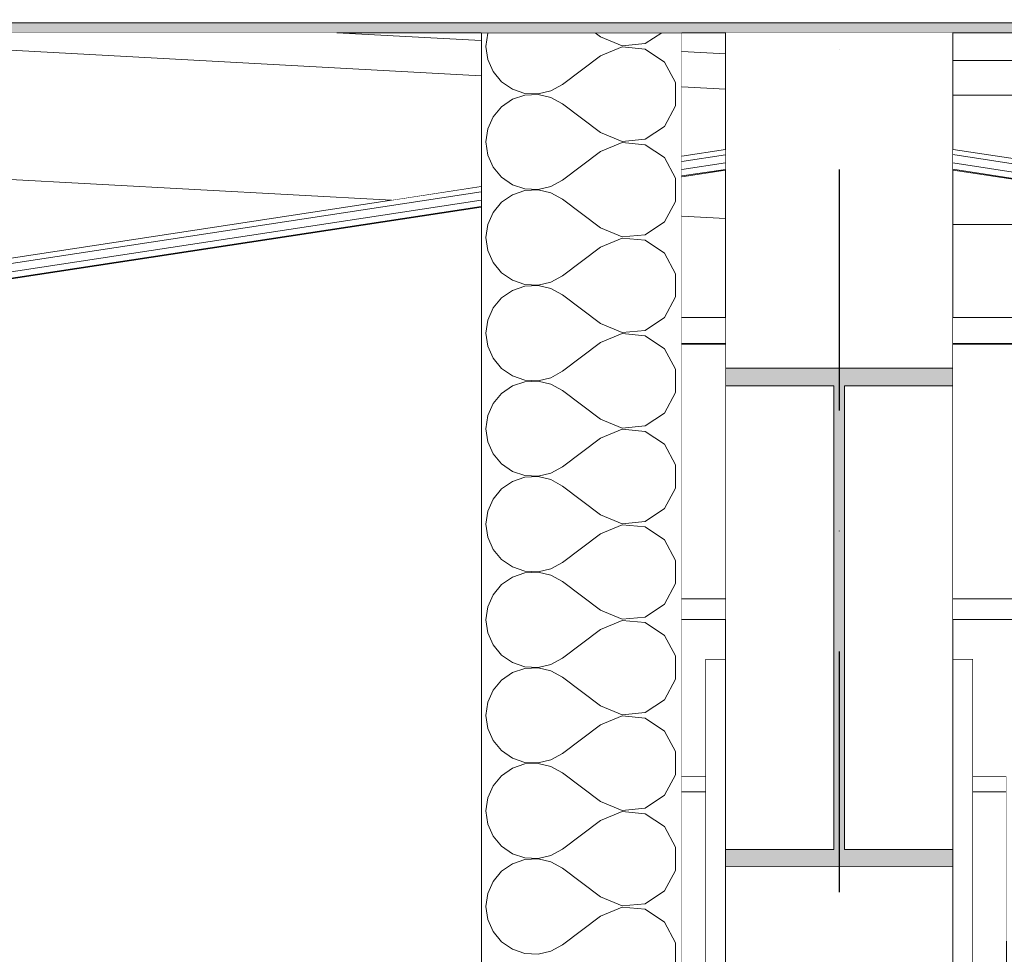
# Model space of a CAD drawing. Header units: millimetres. Extents: x -12989 to 402831, y -50461 to 30884.
# Tile 66 of 175: x 367798 to 368534, y -40068 to -39369. Entities that reach past the tile are written whole.
import ezdxf
from ezdxf.enums import TextEntityAlignment as Align

# ---------------------------------------------------------------- set-up
doc = ezdxf.new("R2010")
doc.units = ezdxf.units.MM
doc.header["$MEASUREMENT"] = 0
doc.linetypes.add('Kropki i Kreski', pattern=[360, 180, -90, 0, -90])
doc.linetypes.add('Wipeout_Contour', pattern=[1000, 0, -1000])
for name, color, linetype in [('AS_Belki.Import IFC', 7, 'Continuous'), ('AS_Blachy.Import IFC', 7, 'Continuous'), ('Nowe_04-ŚCIANY DZIAŁOWE', 7, 'Continuous'), ('Nowe_A__DACHY', 7, 'Continuous'), ('Nowe_Warstwa IFC.Import IFC', 7, 'Continuous')]:
    doc.layers.add(name, color=color, linetype=linetype)
for name, color, linetype, lineweight in [('AS_Belki.Import IFC_Nr_pióra__1', 7, 'Continuous', 13), ('AS_Belki.Import IFC_Nr_pióra__90', 7, 'Continuous', 13), ('AS_Blachy.Import IFC_Nr_pióra__4', 7, 'Continuous', 13), ('Nowe_04-ŚCIANY DZIAŁOWE_Nr_pióra__27', 7, 'Continuous', 25), ('Nowe_A__DACHY_Nr_pióra__52', 7, 'Continuous', 15), ('Nowe_A__DACHY_Nr_pióra__72', 7, 'Continuous', 13), ('Nowe_Warstwa IFC.Import IFC_Nr_pióra__1', 7, 'Continuous', 13), ('Nowe_Warstwa IFC.Import IFC_Nr_pióra__25', 7, 'Continuous', 25)]:
    doc.layers.add(name, color=color, linetype=linetype, lineweight=lineweight)
doc.layers.add('Nowe_04-ŚCIANY DZIAŁOWE_Nr_pióra__174', color=7, linetype='Continuous', lineweight=5, true_color=0x6a6a6a)
doc.layers.add('Nowe_A__DACHY_Nr_pióra__162', color=7, linetype='Continuous', lineweight=5, true_color=0x6a6a6a)
doc.styles.add('STYL_AUTOMATYCZNY_1', font='arial.ttf')

# ---------------------------------------------------------------- blocks, each defined once
blk = doc.blocks.new('*X14', base_point=(362576.75, -45960.59))
at = {"layer": 'Nowe_04-ŚCIANY DZIAŁOWE_Nr_pióra__174', "color": 251, "linetype": 'Continuous', "lineweight": 5, "true_color": 0x6a6a6a}
for p, q in [((368147.63, -39378.92), (368147.42, -39379.4)), ((368231.77, -39382.02), (368227.64, -39378.92)), ((368265.13, -39387.11), (368277.45, -39378.92)), ((368147.42, -39379.4), (368146.06, -39389.16)), ((368231.77, -39382.02), (368247.81, -39388.75)), ((368146.06, -39389.16), (368147.42, -39398.92)), ((368247.81, -39389.57), (368231.77, -39396.31)), ((368247.81, -39388.75), (368265.13, -39387.11)), ((368265.13, -39391.22), (368247.81, -39389.57)), ((368279.62, -39400.85), (368265.13, -39391.22)), ((368147.42, -39398.92), (368151.39, -39407.94)), ((368231.77, -39396.31), (368203.2, -39417.73)), ((368287.84, -39416.18), (368279.62, -39400.85)), ((368151.39, -39407.94), (368157.68, -39415.53)), ((368157.68, -39415.53), (368165.8, -39421.11)), ((368165.8, -39421.11), (368175.14, -39424.26)), ((368184.98, -39424.73), (368194.58, -39422.5)), ((368194.58, -39422.5), (368203.2, -39417.73)), ((368287.84, -39433.58), (368287.84, -39416.18)), ((368165.8, -39428.65), (368157.68, -39434.23)), ((368175.14, -39425.5), (368165.8, -39428.65)), ((368175.14, -39424.26), (368184.98, -39424.73)), ((368184.98, -39425.02), (368175.14, -39425.5)), ((368194.58, -39427.25), (368184.98, -39425.02)), ((368203.2, -39432.02), (368194.58, -39427.25)), ((368157.68, -39434.23), (368151.39, -39441.82)), ((368231.77, -39453.45), (368203.2, -39432.02)), ((368279.62, -39448.91), (368287.84, -39433.58)), ((368151.39, -39441.82), (368147.42, -39450.83)), ((368147.42, -39450.83), (368146.06, -39460.59)), ((368265.13, -39458.54), (368279.62, -39448.91)), ((368231.77, -39453.45), (368247.81, -39460.18)), ((368247.81, -39460.18), (368265.13, -39458.54)), ((368146.06, -39460.59), (368147.42, -39470.35)), ((368247.81, -39461), (368231.77, -39467.73)), ((368265.13, -39462.64), (368247.81, -39461)), ((368279.62, -39472.27), (368265.13, -39462.64)), ((368147.42, -39470.35), (368151.39, -39479.37)), ((368231.77, -39467.73), (368203.2, -39489.16)), ((368287.84, -39487.61), (368279.62, -39472.27)), ((368151.39, -39479.37), (368157.68, -39486.96)), ((368157.68, -39486.96), (368165.8, -39492.54)), ((368194.58, -39493.93), (368203.2, -39489.16)), ((368287.84, -39505), (368287.84, -39487.61)), ((368165.8, -39492.54), (368175.14, -39495.68)), ((368175.14, -39495.68), (368184.98, -39496.16)), ((368184.98, -39496.45), (368175.14, -39496.93)), ((368184.98, -39496.16), (368194.58, -39493.93)), ((368194.58, -39498.68), (368184.98, -39496.45)), ((368165.8, -39500.08), (368157.68, -39505.66)), ((368175.14, -39496.93), (368165.8, -39500.08)), ((368203.2, -39503.45), (368194.58, -39498.68)), ((368231.77, -39524.88), (368203.2, -39503.45)), ((368157.68, -39505.66), (368151.39, -39513.24)), ((368279.62, -39520.34), (368287.84, -39505)), ((368151.39, -39513.24), (368147.42, -39522.26)), ((368147.42, -39522.26), (368146.06, -39532.02)), ((368231.77, -39524.88), (368247.81, -39531.61)), ((368265.13, -39529.97), (368279.62, -39520.34)), ((368146.06, -39532.02), (368147.42, -39541.78)), ((368247.81, -39532.43), (368231.77, -39539.16)), ((368247.81, -39531.61), (368265.13, -39529.97)), ((368265.13, -39534.07), (368247.81, -39532.43)), ((368231.77, -39539.16), (368203.2, -39560.59)), ((368279.62, -39543.7), (368265.13, -39534.07)), ((368147.42, -39541.78), (368151.39, -39550.8)), ((368287.84, -39559.04), (368279.62, -39543.7)), ((368151.39, -39550.8), (368157.68, -39558.38)), ((368157.68, -39558.38), (368165.8, -39563.96)), ((368194.58, -39565.36), (368203.2, -39560.59)), ((368287.84, -39576.43), (368287.84, -39559.04)), ((368165.8, -39563.96), (368175.14, -39567.11)), ((368175.14, -39568.36), (368165.8, -39571.51)), ((368175.14, -39567.11), (368184.98, -39567.59)), ((368184.98, -39567.88), (368175.14, -39568.36)), ((368184.98, -39567.59), (368194.58, -39565.36)), ((368194.58, -39570.11), (368184.98, -39567.88)), ((368203.2, -39574.88), (368194.58, -39570.11)), ((368157.68, -39577.09), (368151.39, -39584.67)), ((368165.8, -39571.51), (368157.68, -39577.09)), ((368231.77, -39596.31), (368203.2, -39574.88)), ((368279.62, -39591.77), (368287.84, -39576.43)), ((368151.39, -39584.67), (368147.42, -39593.69)), ((368265.13, -39601.4), (368279.62, -39591.77)), ((368147.42, -39593.69), (368146.06, -39603.45)), ((368231.77, -39596.31), (368247.81, -39603.04)), ((368146.06, -39603.45), (368147.42, -39613.21)), ((368247.81, -39603.86), (368231.77, -39610.59)), ((368247.81, -39603.04), (368265.13, -39601.4)), ((368265.13, -39605.5), (368247.81, -39603.86)), ((368279.62, -39615.13), (368265.13, -39605.5)), ((368147.42, -39613.21), (368151.39, -39622.23)), ((368231.77, -39610.59), (368203.2, -39632.02)), ((368287.84, -39630.46), (368279.62, -39615.13)), ((368151.39, -39622.23), (368157.68, -39629.81)), ((368157.68, -39629.81), (368165.8, -39635.39)), ((368165.8, -39635.39), (368175.14, -39638.54)), ((368194.58, -39636.79), (368203.2, -39632.02)), ((368287.84, -39647.86), (368287.84, -39630.46)), ((368165.8, -39642.93), (368157.68, -39648.51)), ((368175.14, -39639.79), (368165.8, -39642.93)), ((368175.14, -39638.54), (368184.98, -39639.02)), ((368184.98, -39639.31), (368175.14, -39639.79)), ((368184.98, -39639.02), (368194.58, -39636.79)), ((368194.58, -39641.54), (368184.98, -39639.31)), ((368203.2, -39646.31), (368194.58, -39641.54)), ((368157.68, -39648.51), (368151.39, -39656.1)), ((368231.77, -39667.73), (368203.2, -39646.31)), ((368279.62, -39663.19), (368287.84, -39647.86)), ((368151.39, -39656.1), (368147.42, -39665.12)), ((368147.42, -39665.12), (368146.06, -39674.88)), ((368265.13, -39672.83), (368279.62, -39663.19)), ((368231.77, -39667.73), (368247.81, -39674.47)), ((368247.81, -39674.47), (368265.13, -39672.83)), ((368146.06, -39674.88), (368147.42, -39684.64)), ((368247.81, -39675.29), (368231.77, -39682.02)), ((368265.13, -39676.93), (368247.81, -39675.29)), ((368279.62, -39686.56), (368265.13, -39676.93)), ((368147.42, -39684.64), (368151.39, -39693.65)), ((368231.77, -39682.02), (368203.2, -39703.45)), ((368287.84, -39701.89), (368279.62, -39686.56)), ((368151.39, -39693.65), (368157.68, -39701.24)), ((368157.68, -39701.24), (368165.8, -39706.82)), ((368287.84, -39719.29), (368287.84, -39701.89)), ((368165.8, -39706.82), (368175.14, -39709.97)), ((368175.14, -39709.97), (368184.98, -39710.45)), ((368184.98, -39710.45), (368194.58, -39708.22)), ((368194.58, -39708.22), (368203.2, -39703.45)), ((368165.8, -39714.36), (368157.68, -39719.94)), ((368175.14, -39711.21), (368165.8, -39714.36)), ((368184.98, -39710.74), (368175.14, -39711.21)), ((368194.58, -39712.97), (368184.98, -39710.74)), ((368203.2, -39717.73), (368194.58, -39712.97)), ((368157.68, -39719.94), (368151.39, -39727.53)), ((368231.77, -39739.16), (368203.2, -39717.73)), ((368279.62, -39734.62), (368287.84, -39719.29)), ((368151.39, -39727.53), (368147.42, -39736.55)), ((368147.42, -39736.55), (368146.06, -39746.31)), ((368231.77, -39739.16), (368247.81, -39745.9)), ((368265.13, -39744.25), (368279.62, -39734.62)), ((368146.06, -39746.31), (368147.42, -39756.07)), ((368247.81, -39746.71), (368231.77, -39753.45)), ((368247.81, -39745.9), (368265.13, -39744.25)), ((368265.13, -39748.36), (368247.81, -39746.71)), ((368231.77, -39753.45), (368203.2, -39774.88)), ((368279.62, -39757.99), (368265.13, -39748.36)), ((368147.42, -39756.07), (368151.39, -39765.08)), ((368287.84, -39773.32), (368279.62, -39757.99)), ((368151.39, -39765.08), (368157.68, -39772.67)), ((368157.68, -39772.67), (368165.8, -39778.25)), ((368194.58, -39779.65), (368203.2, -39774.88)), ((368287.84, -39790.72), (368287.84, -39773.32)), ((368165.8, -39778.25), (368175.14, -39781.4)), ((368175.14, -39782.64), (368165.8, -39785.79)), ((368175.14, -39781.4), (368184.98, -39781.88)), ((368184.98, -39782.16), (368175.14, -39782.64)), ((368184.98, -39781.88), (368194.58, -39779.65)), ((368194.58, -39784.4), (368184.98, -39782.16)), ((368165.8, -39785.79), (368157.68, -39791.37)), ((368203.2, -39789.16), (368194.58, -39784.4)), ((368231.77, -39810.59), (368203.2, -39789.16)), ((368279.62, -39806.05), (368287.84, -39790.72)), ((368157.68, -39791.37), (368151.39, -39798.96)), ((368151.39, -39798.96), (368147.42, -39807.98)), ((368147.42, -39807.98), (368146.06, -39817.73)), ((368231.77, -39810.59), (368247.81, -39817.33)), ((368265.13, -39815.68), (368279.62, -39806.05)), ((368146.06, -39817.73), (368147.42, -39827.49)), ((368247.81, -39818.14), (368231.77, -39824.88)), ((368247.81, -39817.33), (368265.13, -39815.68)), ((368265.13, -39819.79), (368247.81, -39818.14)), ((368279.62, -39829.42), (368265.13, -39819.79)), ((368147.42, -39827.49), (368151.39, -39836.51)), ((368231.77, -39824.88), (368203.2, -39846.31)), ((368287.84, -39844.75), (368279.62, -39829.42)), ((368151.39, -39836.51), (368157.68, -39844.1)), ((368157.68, -39844.1), (368165.8, -39849.68)), ((368165.8, -39849.68), (368175.14, -39852.83)), ((368194.58, -39851.07), (368203.2, -39846.31)), ((368287.84, -39862.15), (368287.84, -39844.75)), ((368165.8, -39857.22), (368157.68, -39862.8)), ((368175.14, -39854.07), (368165.8, -39857.22)), ((368175.14, -39852.83), (368184.98, -39853.3)), ((368184.98, -39853.59), (368175.14, -39854.07)), ((368184.98, -39853.3), (368194.58, -39851.07)), ((368194.58, -39855.82), (368184.98, -39853.59)), ((368203.2, -39860.59), (368194.58, -39855.82)), ((368157.68, -39862.8), (368151.39, -39870.39)), ((368231.77, -39882.02), (368203.2, -39860.59)), ((368279.62, -39877.48), (368287.84, -39862.15)), ((368151.39, -39870.39), (368147.42, -39879.4)), ((368147.42, -39879.4), (368146.06, -39889.16)), ((368265.13, -39887.11), (368279.62, -39877.48)), ((368231.77, -39882.02), (368247.81, -39888.75)), ((368146.06, -39889.16), (368147.42, -39898.92)), ((368247.81, -39889.57), (368231.77, -39896.31)), ((368247.81, -39888.75), (368265.13, -39887.11)), ((368265.13, -39891.22), (368247.81, -39889.57)), ((368279.62, -39900.85), (368265.13, -39891.22)), ((368147.42, -39898.92), (368151.39, -39907.94)), ((368231.77, -39896.31), (368203.2, -39917.73)), ((368287.84, -39916.18), (368279.62, -39900.85)), ((368151.39, -39907.94), (368157.68, -39915.53)), ((368157.68, -39915.53), (368165.8, -39921.11)), ((368287.84, -39933.58), (368287.84, -39916.18)), ((368165.8, -39921.11), (368175.14, -39924.26)), ((368184.98, -39924.73), (368194.58, -39922.5)), ((368194.58, -39922.5), (368203.2, -39917.73)), ((368165.8, -39928.65), (368157.68, -39934.23)), ((368175.14, -39925.5), (368165.8, -39928.65)), ((368175.14, -39924.26), (368184.98, -39924.73)), ((368184.98, -39925.02), (368175.14, -39925.5)), ((368194.58, -39927.25), (368184.98, -39925.02)), ((368203.2, -39932.02), (368194.58, -39927.25)), ((368157.68, -39934.23), (368151.39, -39941.82)), ((368231.77, -39953.45), (368203.2, -39932.02)), ((368279.62, -39948.91), (368287.84, -39933.58)), ((368151.39, -39941.82), (368147.42, -39950.83)), ((368147.42, -39950.83), (368146.06, -39960.59)), ((368265.13, -39958.54), (368279.62, -39948.91)), ((368231.77, -39953.45), (368247.81, -39960.18)), ((368247.81, -39960.18), (368265.13, -39958.54)), ((368146.06, -39960.59), (368147.42, -39970.35)), ((368231.77, -39967.73), (368203.2, -39989.16)), ((368247.81, -39961), (368231.77, -39967.73)), ((368265.13, -39962.64), (368247.81, -39961)), ((368279.62, -39972.27), (368265.13, -39962.64)), ((368147.42, -39970.35), (368151.39, -39979.37)), ((368287.84, -39987.61), (368279.62, -39972.27)), ((368151.39, -39979.37), (368157.68, -39986.96)), ((368157.68, -39986.96), (368165.8, -39992.54)), ((368194.58, -39993.93), (368203.2, -39989.16)), ((368287.84, -40005), (368287.84, -39987.61)), ((368165.8, -39992.54), (368175.14, -39995.68)), ((368175.14, -39996.93), (368165.8, -40000.08)), ((368175.14, -39995.68), (368184.98, -39996.16)), ((368184.98, -39996.45), (368175.14, -39996.93)), ((368184.98, -39996.16), (368194.58, -39993.93)), ((368194.58, -39998.68), (368184.98, -39996.45)), ((368165.8, -40000.08), (368157.68, -40005.66)), ((368203.2, -40003.45), (368194.58, -39998.68)), ((368231.77, -40024.88), (368203.2, -40003.45)), ((368157.68, -40005.66), (368151.39, -40013.24)), ((368279.62, -40020.34), (368287.84, -40005)), ((368151.39, -40013.24), (368147.42, -40022.26)), ((368147.42, -40022.26), (368146.06, -40032.02)), ((368231.77, -40024.88), (368247.81, -40031.61)), ((368265.13, -40029.97), (368279.62, -40020.34)), ((368146.06, -40032.02), (368147.42, -40041.78)), ((368247.81, -40032.43), (368231.77, -40039.16)), ((368247.81, -40031.61), (368265.13, -40029.97)), ((368265.13, -40034.07), (368247.81, -40032.43)), ((368279.62, -40043.7), (368265.13, -40034.07)), ((368231.77, -40039.16), (368203.2, -40060.59)), ((368147.42, -40041.78), (368151.39, -40050.8)), ((368287.84, -40059.04), (368279.62, -40043.7)), ((368151.39, -40050.8), (368157.68, -40058.38)), ((368157.68, -40058.38), (368165.8, -40063.96)), ((368194.58, -40065.36), (368203.2, -40060.59)), ((368287.84, -40076.43), (368287.84, -40059.04)), ((368165.8, -40063.96), (368175.14, -40067.11)), ((368175.14, -40067.11), (368184.98, -40067.59)), ((368184.98, -40067.59), (368194.58, -40065.36))]:
    blk.add_line(p, q, dxfattribs=at)
blk = doc.blocks.new('ElemPrzekroju_4_1', base_point=(362576.75, -45960.59))
at = {"color": 254, "linetype": 'Wipeout_Contour', "lineweight": 0, "ltscale": 1482783.934436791}
blk.add_wipeout([(368292.49, -39378.92), (368142.49, -39378.92), (368142.49, -45960.59), (368292.49, -45960.59)], dxfattribs=at).dxf.layer = 'Nowe_04-ŚCIANY DZIAŁOWE'
at = {"layer": 'Nowe_04-ŚCIANY DZIAŁOWE_Nr_pióra__27', "color": 7, "linetype": 'Continuous', "lineweight": 25}
for p, q in [((368142.49, -39378.92), (368142.49, -42910.59)), ((368292.49, -39378.92), (368142.49, -39378.92)), ((368292.49, -39378.92), (368292.49, -45960.59))]:
    blk.add_line(p, q, dxfattribs=at)
at = {"layer": 'Nowe_04-ŚCIANY DZIAŁOWE', "lineweight": 0}
blk.add_blockref('*X14', (362576.75, -45960.59), dxfattribs=at)
blk = doc.blocks.new('ElemPrzekroju_8_1', base_point=(362576.75, -45960.59))
at = {"color": 254, "linetype": 'Wipeout_Contour', "lineweight": 0, "ltscale": 1110620.693182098}
blk.add_wipeout([(368142.49, -39378.92), (368034.66, -39378.92), (368142.49, -39384.81)], dxfattribs=at).dxf.layer = 'Nowe_04-ŚCIANY DZIAŁOWE'
at = {"color": 254, "linetype": 'Wipeout_Contour', "lineweight": 0, "ltscale": 6641683.593556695}
blk.add_wipeout([(366410.08, -39413.27), (366392.49, -39412.31), (366392.49, -42950.59), (366398.19, -42950.59), (366993.99, -42950.59), (368142.49, -42950.59), (368142.49, -39509.42), (366550.13, -39751.92), (366540.04, -39749.5), (366538, -39743.64), (366545.2, -39737.78), (366557.42, -39735.36), (368075.37, -39504.19), (366470.08, -39416.54), (366470.08, -39476.54), (366413.08, -39476.54), (366413.08, -39535.55), (366410.08, -39535.55)], dxfattribs=at).dxf.layer = 'Nowe_04-ŚCIANY DZIAŁOWE'
blk = doc.blocks.new('ElemPrzekroju_165_1', base_point=(362576.75, -45960.59))
at = {"color": 254, "linetype": 'Wipeout_Contour', "lineweight": 0, "ltscale": 2964657.939084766}
blk.add_wipeout([(368310.09, -39847.11), (368310.09, -40291.44), (368510.09, -40291.44), (368510.09, -39847.11), (368495.09, -39847.11), (368495.09, -40272.12), (368325.09, -40272.12), (368325.09, -39847.11)], dxfattribs=at).dxf.layer = 'AS_Blachy.Import IFC'
at = {"layer": 'AS_Blachy.Import IFC_Nr_pióra__4', "color": 7, "linetype": 'Continuous', "lineweight": 13}
for p, q in [((368310.09, -39847.11), (368325.09, -39847.11)), ((368495.09, -39847.11), (368510.09, -39847.11))]:
    blk.add_line(p, q, dxfattribs=at)
at = {"color": 254, "linetype": 'Wipeout_Contour', "lineweight": 0, "ltscale": 1482428.285235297}
blk.add_wipeout([(368310.09, -40291.44), (368310.09, -40296.61), (368510.09, -40296.61), (368510.09, -40291.44)], dxfattribs=at).dxf.layer = 'AS_Blachy.Import IFC'
at = {"layer": 'AS_Blachy.Import IFC_Nr_pióra__4', "color": 7, "linetype": 'Continuous', "lineweight": 13}
for p, q in [((368310.09, -40291.44), (368310.09, -39847.11)), ((368510.09, -39847.11), (368510.09, -40291.44)), ((368510.09, -40291.44), (368310.09, -40291.44)), ((368310.09, -40291.44), (368310.09, -40296.61)), ((368510.09, -40291.44), (368510.09, -40296.61)), ((368510.09, -40296.61), (368310.09, -40296.61))]:
    blk.add_line(p, q, dxfattribs=at)
blk = doc.blocks.new('ElemPrzekroju_170_1', base_point=(362576.75, -45960.59))
at = {"color": 254, "linetype": 'Wipeout_Contour', "lineweight": 0, "ltscale": 1481842.552078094}
blk.add_wipeout([(368292.49, -39934.74), (368292.49, -39946.33), (368310.09, -39946.33), (368310.09, -39934.74)], dxfattribs=at).dxf.layer = 'AS_Blachy.Import IFC'
at = {"color": 254, "linetype": 'Wipeout_Contour', "lineweight": 0, "ltscale": 1482722.597473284}
blk.add_wipeout([(368510.09, -39934.74), (368510.09, -39946.33), (368535.09, -39946.33), (368535.09, -39934.74)], dxfattribs=at).dxf.layer = 'AS_Blachy.Import IFC'
at = {"layer": 'AS_Blachy.Import IFC_Nr_pióra__4', "color": 7, "linetype": 'Continuous', "lineweight": 13}
for p, q in [((368292.49, -39934.74), (368310.09, -39934.74)), ((368510.09, -39934.74), (368535.09, -39934.74))]:
    blk.add_line(p, q, dxfattribs=at)
at = {"color": 254, "linetype": 'Wipeout_Contour', "lineweight": 0, "ltscale": 1481905.150722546}
blk.add_wipeout([(368310.09, -39946.33), (368292.49, -39946.33), (368292.49, -40224.05), (368310.09, -40224.05)], dxfattribs=at).dxf.layer = 'AS_Blachy.Import IFC'
at = {"color": 254, "linetype": 'Wipeout_Contour', "lineweight": 0, "ltscale": 1482785.15882603}
blk.add_wipeout([(368510.09, -40224.05), (368535.09, -40224.05), (368535.09, -39946.33), (368510.09, -39946.33)], dxfattribs=at).dxf.layer = 'AS_Blachy.Import IFC'
at = {"layer": 'AS_Blachy.Import IFC_Nr_pióra__4', "color": 7, "linetype": 'Continuous', "lineweight": 13}
for p, q in [((368535.09, -39946.33), (368535.09, -39934.74)), ((368292.49, -39946.33), (368310.09, -39946.33)), ((368510.09, -39946.33), (368535.09, -39946.33)), ((368535.09, -39946.33), (368535.09, -40224.05))]:
    blk.add_line(p, q, dxfattribs=at)
blk = doc.blocks.new('ElemPrzekroju_173_1', base_point=(362576.75, -45960.59))
at = {"color": 254, "linetype": 'Wipeout_Contour', "lineweight": 0, "ltscale": 1481635.039715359}
blk.add_wipeout([(368292.49, -39378.92), (368292.49, -39393), (368325.09, -39394.78), (368325.09, -39378.92)], dxfattribs=at).dxf.layer = 'Nowe_A__DACHY'
at = {"color": 254, "linetype": 'Wipeout_Contour', "lineweight": 0, "ltscale": 1482977.251612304}
blk.add_wipeout([(368859.78, -39378.92), (368495.09, -39378.92), (368495.09, -39399.7), (368733.45, -39399.7)], dxfattribs=at).dxf.layer = 'Nowe_A__DACHY'
at = {"color": 254, "linetype": 'Wipeout_Contour', "lineweight": 0, "ltscale": 1481706.655792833}
blk.add_wipeout([(368325.09, -39517.82), (368292.49, -39516.04), (368292.49, -39591.82), (368325.09, -39591.82)], dxfattribs=at).dxf.layer = 'Nowe_A__DACHY'
at = {"color": 254, "linetype": 'Wipeout_Contour', "lineweight": 0, "ltscale": 1483437.545944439}
blk.add_wipeout([(368762.61, -39522.18), (368495.09, -39522.18), (368495.09, -39591.82), (369221.44, -39591.82)], dxfattribs=at).dxf.layer = 'Nowe_A__DACHY'
at = {"color": 254, "linetype": 'Wipeout_Contour', "lineweight": 0, "ltscale": 2222763.186762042}
blk.add_wipeout([(368292.49, -39934.74), (368310.09, -39934.74), (368310.09, -39847.11), (368325.09, -39847.11), (368325.09, -39817.62), (368292.49, -39817.62)], dxfattribs=at).dxf.layer = 'Nowe_A__DACHY'
at = {"color": 254, "linetype": 'Wipeout_Contour', "lineweight": 0, "ltscale": 2969003.674619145}
blk.add_wipeout([(368495.09, -39817.62), (368495.09, -39847.11), (368510.09, -39847.11), (368510.09, -39934.74), (368535.09, -39934.74), (368535.09, -40057.7), (370350.09, -40057.7), (370350.09, -39817.62)], dxfattribs=at).dxf.layer = 'Nowe_A__DACHY'
blk = doc.blocks.new('*X189', base_point=(362576.75, -45960.59))
at = {"layer": 'Nowe_A__DACHY_Nr_pióra__162', "linetype": 'Continuous', "lineweight": 5, "true_color": 0x6a6a6a}
blk.add_hatch(color=251, dxfattribs=at).paths.add_polyline_path([(399106.75, -39371.67), (362046.75, -39371.67), (362046.75, -39378.92), (399106.75, -39378.92)])
blk = doc.blocks.new('ElemPrzekroju_174_1', base_point=(362576.75, -45960.59))
at = {"color": 254, "linetype": 'Wipeout_Contour', "lineweight": 0, "ltscale": 1530407.977953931}
blk.add_wipeout([(399106.75, -39164.62), (362046.75, -39164.62), (362046.75, -39371.67), (399106.75, -39371.67)], dxfattribs=at).dxf.layer = 'Nowe_A__DACHY'
at = {"color": 254, "linetype": 'Wipeout_Contour', "lineweight": 0, "ltscale": 1530452.073854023}
blk.add_wipeout([(399106.75, -39371.67), (362046.75, -39371.67), (362046.75, -39378.92), (399106.75, -39378.92)], dxfattribs=at).dxf.layer = 'Nowe_A__DACHY'
at = {"layer": 'Nowe_A__DACHY_Nr_pióra__52', "color": 7, "linetype": 'Continuous', "lineweight": 15}
blk.add_line((399106.75, -39371.67), (362046.75, -39371.67), dxfattribs=at)
at = {"layer": 'Nowe_A__DACHY_Nr_pióra__72', "color": 7, "linetype": 'Continuous', "lineweight": 13}
for p, q in [((368142.49, -39378.92), (366392.49, -39378.92)), ((398926.75, -39378.92), (368292.49, -39378.92))]:
    blk.add_line(p, q, dxfattribs=at)
at = {"layer": 'Nowe_A__DACHY', "lineweight": 0}
blk.add_blockref('*X189', (362576.75, -45960.59), dxfattribs=at)
blk = doc.blocks.new('ElemPrzekroju_210_1', base_point=(362576.75, -45960.59))
at = {"color": 254, "linetype": 'Wipeout_Contour', "lineweight": 0, "ltscale": 2217506.63309594}
blk.add_wipeout([(367550.18, -39378.92), (366470.08, -39378.92), (366470.08, -39416.54), (368075.37, -39504.19), (368142.49, -39493.97), (368142.49, -39411.26)], dxfattribs=at).dxf.layer = 'AS_Belki.Import IFC'
at = {"color": 254, "linetype": 'Wipeout_Contour', "lineweight": 0, "ltscale": 1481659.771301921}
blk.add_wipeout([(368292.49, -39471.12), (368325.09, -39466.16), (368325.09, -39421.23), (368292.49, -39419.45)], dxfattribs=at).dxf.layer = 'AS_Belki.Import IFC'
at = {"color": 254, "linetype": 'Wipeout_Contour', "lineweight": 0, "ltscale": 1481683.665565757}
blk.add_wipeout([(368292.49, -39516.04), (368325.09, -39517.82), (368325.09, -39481.61), (368292.49, -39486.58)], dxfattribs=at).dxf.layer = 'AS_Belki.Import IFC'
at = {"layer": 'AS_Belki.Import IFC_Nr_pióra__90', "color": 7, "linetype": 'Continuous', "lineweight": 13}
for p, q in [((366470.08, -39416.54), (368075.37, -39504.19)), ((368292.49, -39516.04), (368325.09, -39517.82))]:
    blk.add_line(p, q, dxfattribs=at)
at = {"color": 254, "linetype": 'Wipeout_Contour', "lineweight": 0, "ltscale": 1480277.448788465}
blk.add_wipeout([(368034.66, -39378.92), (367550.18, -39378.92), (368142.49, -39411.26), (368142.49, -39384.81)], dxfattribs=at).dxf.layer = 'AS_Belki.Import IFC'
at = {"color": 254, "linetype": 'Wipeout_Contour', "lineweight": 0, "ltscale": 1481643.862705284}
blk.add_wipeout([(368292.49, -39419.45), (368325.09, -39421.23), (368325.09, -39394.78), (368292.49, -39393)], dxfattribs=at).dxf.layer = 'AS_Belki.Import IFC'
at = {"layer": 'AS_Belki.Import IFC_Nr_pióra__90', "color": 7, "linetype": 'Continuous', "lineweight": 13}
for p, q in [((367550.18, -39378.92), (368142.49, -39411.26)), ((368034.66, -39378.92), (368142.49, -39384.81)), ((368292.49, -39393), (368325.09, -39394.78)), ((368292.49, -39419.45), (368325.09, -39421.23))]:
    blk.add_line(p, q, dxfattribs=at)
blk = doc.blocks.new('ElemPrzekroju_231_1', base_point=(362576.75, -45960.59))
at = {"color": 254, "linetype": 'Wipeout_Contour', "lineweight": 0, "ltscale": 1486076.262919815}
blk.add_wipeout([(370350.09, -39399.7), (368495.09, -39399.7), (368495.09, -39425.58), (370350.09, -39425.58)], dxfattribs=at).dxf.layer = 'AS_Belki.Import IFC'
at = {"color": 254, "linetype": 'Wipeout_Contour', "lineweight": 0, "ltscale": 1482692.447033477}
blk.add_wipeout([(368495.09, -39481.61), (368495.09, -39522.18), (368762.61, -39522.18), (368495.34, -39481.61)], dxfattribs=at).dxf.layer = 'AS_Belki.Import IFC'
at = {"layer": 'AS_Belki.Import IFC_Nr_pióra__90', "color": 7, "linetype": 'Continuous', "lineweight": 13}
blk.add_line((368495.09, -39399.7), (370350.09, -39399.7), dxfattribs=at)
at = {"color": 254, "linetype": 'Wipeout_Contour', "lineweight": 0, "ltscale": 2972684.168455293}
blk.add_wipeout([(370350.09, -39425.58), (368495.09, -39425.58), (368495.09, -39466.15), (368495.34, -39466.15), (368864.43, -39522.18), (370407.09, -39522.18), (370407.09, -39476.54), (370350.09, -39476.54)], dxfattribs=at).dxf.layer = 'AS_Belki.Import IFC'
at = {"layer": 'AS_Belki.Import IFC_Nr_pióra__90', "color": 7, "linetype": 'Continuous', "lineweight": 13}
for p, q in [((368495.09, -39425.58), (370350.09, -39425.58)), ((368495.09, -39466.15), (368495.34, -39466.15)), ((368495.09, -39522.18), (368762.61, -39522.18))]:
    blk.add_line(p, q, dxfattribs=at)
at = {"color": 254, "linetype": 'Wipeout_Contour', "lineweight": 0, "ltscale": 1111813.214216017}
blk.add_wipeout([(368495.09, -39481.57), (368495.09, -39481.61), (368495.34, -39481.61)], dxfattribs=at).dxf.layer = 'AS_Belki.Import IFC'
at = {"layer": 'AS_Belki.Import IFC_Nr_pióra__90', "color": 7, "linetype": 'Continuous', "lineweight": 13}
blk.add_line((368495.34, -39481.61), (368495.09, -39481.61), dxfattribs=at)
blk = doc.blocks.new('ElemPrzekroju_241_1', base_point=(362576.75, -45960.59))
at = {"layer": 'AS_Belki.Import IFC_Nr_pióra__1', "color": 7, "linetype": 'Continuous', "lineweight": 13}
blk.add_line((368495.09, -40002.46), (368325.09, -40002.46), dxfattribs=at)
at = {"color": 254, "linetype": 'Wipeout_Contour', "lineweight": 0, "ltscale": 1482088.263584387}
blk.add_wipeout([(368325.09, -39378.92), (368325.09, -39629.76), (368495.09, -39629.76), (368495.09, -39378.92)], dxfattribs=at).dxf.layer = 'AS_Belki.Import IFC'
at = {"color": 254, "linetype": 'Wipeout_Contour', "lineweight": 0, "ltscale": 1482044.84947211}
blk.add_wipeout([(368325.09, -39642.91), (368325.09, -39989.31), (368406.09, -39989.31), (368406.09, -39642.91)], dxfattribs=at).dxf.layer = 'AS_Belki.Import IFC'
at = {"color": 254, "linetype": 'Wipeout_Contour', "lineweight": 0, "ltscale": 1482398.788366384}
blk.add_wipeout([(368414.09, -39642.91), (368414.09, -39989.31), (368495.09, -39989.31), (368495.09, -39642.91)], dxfattribs=at).dxf.layer = 'AS_Belki.Import IFC'
at = {"layer": 'AS_Belki.Import IFC', "linetype": 'Continuous', "lineweight": 0, "true_color": 0x000000}
blk.add_hatch(color=18, dxfattribs=at).paths.add_polyline_path([(368325.09, -39629.76), (368325.09, -39642.91), (368406.09, -39642.91), (368406.09, -39989.31), (368325.09, -39989.31), (368325.09, -40002.46), (368495.09, -40002.46), (368495.09, -39989.31), (368414.09, -39989.31), (368414.09, -39642.91), (368495.09, -39642.91), (368495.09, -39629.76)])
at = {"layer": 'AS_Belki.Import IFC_Nr_pióra__1', "color": 7, "linetype": 'Continuous', "lineweight": 13}
for p, q in [((368325.09, -39629.76), (368325.09, -39642.91)), ((368495.09, -39629.76), (368325.09, -39629.76)), ((368495.09, -39629.76), (368495.09, -39642.91)), ((368406.09, -39642.91), (368325.09, -39642.91)), ((368406.09, -39642.91), (368406.09, -39989.31)), ((368414.09, -39642.91), (368414.09, -39989.31)), ((368495.09, -39642.91), (368414.09, -39642.91)), ((368325.09, -39989.31), (368325.09, -40002.46)), ((368406.09, -39989.31), (368325.09, -39989.31)), ((368495.09, -39989.31), (368414.09, -39989.31)), ((368495.09, -39989.31), (368495.09, -40002.46))]:
    blk.add_line(p, q, dxfattribs=at)
at = {"layer": 'AS_Belki.Import IFC_Nr_pióra__90', "color": 7, "linetype": 'Continuous', "lineweight": 13}
for p, q in [((368325.09, -39629.76), (368325.09, -39378.92)), ((368495.09, -39629.76), (368495.09, -39378.92)), ((368325.09, -39989.31), (368325.09, -39642.91)), ((368495.09, -39989.31), (368495.09, -39642.91))]:
    blk.add_line(p, q, dxfattribs=at)
blk = doc.blocks.new('ElemPrzekroju_249_1', base_point=(362576.75, -45960.59))
at = {"color": 254, "linetype": 'Wipeout_Contour', "lineweight": 0, "ltscale": 1481676.532647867}
blk.add_wipeout([(368292.49, -39486.01), (368292.49, -39486.58), (368325.09, -39481.61), (368325.09, -39481.05)], dxfattribs=at).dxf.layer = 'AS_Belki.Import IFC'
at = {"color": 254, "linetype": 'Wipeout_Contour', "lineweight": 0, "ltscale": 1477930.061942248}
blk.add_wipeout([(366557.42, -39735.36), (366567.51, -39737.78), (368142.49, -39497.93), (368142.49, -39493.97)], dxfattribs=at).dxf.layer = 'AS_Belki.Import IFC'
at = {"color": 254, "linetype": 'Wipeout_Contour', "lineweight": 0, "ltscale": 1481675.397566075}
blk.add_wipeout([(368292.49, -39481.25), (368292.49, -39486.01), (368325.09, -39481.05), (368325.09, -39476.29)], dxfattribs=at).dxf.layer = 'AS_Belki.Import IFC'
at = {"color": 254, "linetype": 'Wipeout_Contour', "lineweight": 0, "ltscale": 1477944.102342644}
blk.add_wipeout([(366567.51, -39737.78), (366569.55, -39743.64), (368142.49, -39504.1), (368142.49, -39497.93)], dxfattribs=at).dxf.layer = 'AS_Belki.Import IFC'
at = {"color": 254, "linetype": 'Wipeout_Contour', "lineweight": 0, "ltscale": 1481673.068181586}
blk.add_wipeout([(368292.49, -39475.08), (368292.49, -39481.25), (368325.09, -39476.29), (368325.09, -39470.12)], dxfattribs=at).dxf.layer = 'AS_Belki.Import IFC'
at = {"color": 254, "linetype": 'Wipeout_Contour', "lineweight": 0, "ltscale": 1477941.404930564}
blk.add_wipeout([(366569.55, -39743.64), (366562.35, -39749.5), (368142.49, -39508.86), (368142.49, -39504.1)], dxfattribs=at).dxf.layer = 'AS_Belki.Import IFC'
at = {"layer": 'AS_Belki.Import IFC_Nr_pióra__90', "color": 7, "linetype": 'Continuous', "lineweight": 13}
for p, q in [((368292.49, -39486.01), (368325.09, -39481.05)), ((368292.49, -39486.58), (368325.09, -39481.61))]:
    blk.add_line(p, q, dxfattribs=at)
at = {"color": 254, "linetype": 'Wipeout_Contour', "lineweight": 0, "ltscale": 1481670.909153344}
blk.add_wipeout([(368292.49, -39475.08), (368325.09, -39470.12), (368325.09, -39466.16), (368292.49, -39471.12)], dxfattribs=at).dxf.layer = 'AS_Belki.Import IFC'
at = {"color": 254, "linetype": 'Wipeout_Contour', "lineweight": 0, "ltscale": 1477923.556350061}
blk.add_wipeout([(366562.35, -39749.5), (366550.13, -39751.92), (368142.49, -39509.42), (368142.49, -39508.86)], dxfattribs=at).dxf.layer = 'AS_Belki.Import IFC'
at = {"layer": 'AS_Belki.Import IFC_Nr_pióra__90', "color": 7, "linetype": 'Continuous', "lineweight": 13}
for p, q in [((368292.49, -39471.12), (368325.09, -39466.16)), ((368292.49, -39475.08), (368325.09, -39470.12)), ((368292.49, -39481.25), (368325.09, -39476.29)), ((366557.42, -39735.36), (368142.49, -39493.97)), ((366567.51, -39737.78), (368142.49, -39497.93)), ((366569.55, -39743.64), (368142.49, -39504.1)), ((366550.13, -39751.92), (368142.49, -39509.42)), ((366562.35, -39749.5), (368142.49, -39508.86))]:
    blk.add_line(p, q, dxfattribs=at)
blk = doc.blocks.new('ElemPrzekroju_259_1', base_point=(362576.75, -45960.59))
at = {"color": 254, "linetype": 'Wipeout_Contour', "lineweight": 0, "ltscale": 1486003.56912492}
blk.add_wipeout([(370263.93, -39749.5), (368495.09, -39481), (368495.09, -39481.57), (370276.18, -39751.92)], dxfattribs=at).dxf.layer = 'AS_Belki.Import IFC'
at = {"color": 254, "linetype": 'Wipeout_Contour', "lineweight": 0, "ltscale": 1485982.757651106}
blk.add_wipeout([(368495.09, -39476.24), (368495.09, -39481), (370263.93, -39749.5), (370256.71, -39743.64)], dxfattribs=at).dxf.layer = 'AS_Belki.Import IFC'
at = {"color": 254, "linetype": 'Wipeout_Contour', "lineweight": 0, "ltscale": 1485975.201676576}
blk.add_wipeout([(368495.09, -39470.07), (368495.09, -39476.24), (370256.71, -39743.64), (370258.76, -39737.78)], dxfattribs=at).dxf.layer = 'AS_Belki.Import IFC'
at = {"color": 254, "linetype": 'Wipeout_Contour', "lineweight": 0, "ltscale": 1856588.52700145}
blk.add_wipeout([(368495.09, -39470.07), (370258.76, -39737.78), (370268.87, -39735.36), (368495.34, -39466.15), (368495.09, -39466.15)], dxfattribs=at).dxf.layer = 'AS_Belki.Import IFC'
at = {"layer": 'AS_Belki.Import IFC_Nr_pióra__90', "color": 7, "linetype": 'Continuous', "lineweight": 13}
for p, q in [((368495.34, -39466.15), (370268.87, -39735.36)), ((368495.09, -39470.07), (370258.76, -39737.78)), ((368495.09, -39476.24), (370256.71, -39743.64)), ((368495.09, -39481), (370263.93, -39749.5)), ((368495.09, -39481.57), (368495.34, -39481.61)), ((368495.34, -39481.61), (370276.18, -39751.92))]:
    blk.add_line(p, q, dxfattribs=at)
blk = doc.blocks.new('ElemPrzekroju_266_1', base_point=(362576.75, -45960.59))
at = {"color": 254, "linetype": 'Wipeout_Contour', "lineweight": 0, "ltscale": 1482360.348910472}
blk.add_wipeout([(368325.09, -40272.12), (368495.09, -40272.12), (368495.09, -40002.46), (368325.09, -40002.46)], dxfattribs=at).dxf.layer = 'AS_Belki.Import IFC'
at = {"layer": 'AS_Belki.Import IFC_Nr_pióra__90', "color": 7, "linetype": 'Continuous', "lineweight": 13}
for p, q in [((368325.09, -40002.46), (368325.09, -40272.12)), ((368495.09, -40002.46), (368495.09, -40272.12)), ((368495.09, -40272.12), (368325.09, -40272.12))]:
    blk.add_line(p, q, dxfattribs=at)
blk = doc.blocks.new('ElemPrzekroju_267_1', base_point=(362576.75, -45960.59))
at = {"color": 254, "linetype": 'Wipeout_Contour', "lineweight": 0, "ltscale": 1481816.114603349}
blk.add_wipeout([(368325.09, -39802.09), (368292.49, -39802.09), (368292.49, -39817.62), (368325.09, -39817.62)], dxfattribs=at).dxf.layer = 'AS_Belki.Import IFC'
at = {"color": 254, "linetype": 'Wipeout_Contour', "lineweight": 0, "ltscale": 1486902.736886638}
blk.add_wipeout([(370628.83, -39802.09), (368495.09, -39802.09), (368495.09, -39817.62), (370732.17, -39817.62)], dxfattribs=at).dxf.layer = 'AS_Belki.Import IFC'
at = {"layer": 'AS_Belki.Import IFC_Nr_pióra__90', "color": 7, "linetype": 'Continuous', "lineweight": 13}
for p, q in [((368292.49, -39817.62), (368325.09, -39817.62)), ((368495.09, -39817.62), (370732.17, -39817.62))]:
    blk.add_line(p, q, dxfattribs=at)
at = {"color": 254, "linetype": 'Wipeout_Contour', "lineweight": 0, "ltscale": 1481771.953381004}
blk.add_wipeout([(368325.09, -39611.66), (368292.49, -39611.66), (368292.49, -39802.09), (368325.09, -39802.09)], dxfattribs=at).dxf.layer = 'AS_Belki.Import IFC'
at = {"color": 254, "linetype": 'Wipeout_Contour', "lineweight": 0, "ltscale": 2230301.264669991}
blk.add_wipeout([(369352.12, -39611.66), (368495.09, -39611.66), (368495.09, -39802.09), (370628.83, -39802.09), (370283.42, -39750.18), (370276.18, -39751.92)], dxfattribs=at).dxf.layer = 'AS_Belki.Import IFC'
at = {"layer": 'AS_Belki.Import IFC_Nr_pióra__90', "color": 7, "linetype": 'Continuous', "lineweight": 13}
for p, q in [((368292.49, -39802.09), (368325.09, -39802.09)), ((368495.09, -39802.09), (370628.83, -39802.09))]:
    blk.add_line(p, q, dxfattribs=at)
at = {"color": 254, "linetype": 'Wipeout_Contour', "lineweight": 0, "ltscale": 1481731.018944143}
blk.add_wipeout([(368292.49, -39611.14), (368292.49, -39611.66), (368325.09, -39611.66), (368325.09, -39611.14)], dxfattribs=at).dxf.layer = 'AS_Belki.Import IFC'
at = {"color": 254, "linetype": 'Wipeout_Contour', "lineweight": 0, "ltscale": 1484172.831687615}
blk.add_wipeout([(368495.09, -39611.66), (369352.12, -39611.66), (369348.71, -39611.14), (368495.09, -39611.14)], dxfattribs=at).dxf.layer = 'AS_Belki.Import IFC'
at = {"color": 254, "linetype": 'Wipeout_Contour', "lineweight": 0, "ltscale": 1481726.777701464}
blk.add_wipeout([(368292.49, -39591.82), (368292.49, -39611.14), (368325.09, -39611.14), (368325.09, -39591.82)], dxfattribs=at).dxf.layer = 'AS_Belki.Import IFC'
at = {"color": 254, "linetype": 'Wipeout_Contour', "lineweight": 0, "ltscale": 1484038.803704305}
blk.add_wipeout([(368495.09, -39591.82), (368495.09, -39611.14), (369348.71, -39611.14), (369221.44, -39591.82)], dxfattribs=at).dxf.layer = 'AS_Belki.Import IFC'
at = {"layer": 'AS_Belki.Import IFC_Nr_pióra__90', "color": 7, "linetype": 'Continuous', "lineweight": 13}
for p, q in [((368292.49, -39591.82), (368325.09, -39591.82)), ((368495.09, -39591.82), (369221.44, -39591.82)), ((368292.49, -39611.14), (368325.09, -39611.14)), ((368292.49, -39611.66), (368325.09, -39611.66)), ((368495.09, -39611.14), (369348.71, -39611.14)), ((368495.09, -39611.66), (369352.12, -39611.66))]:
    blk.add_line(p, q, dxfattribs=at)
blk = doc.blocks.new('Standardowy znacznik osi[5]_1', base_point=(368410.09, -35960.59))
at = {"layer": 'Nowe_Warstwa IFC.Import IFC_Nr_pióra__25', "color": 7, "linetype": 'Kropki i Kreski', "lineweight": 25}
blk.add_line((368410.09, -36960.59), (368410.09, -48960.59), dxfattribs=at)
at = {"layer": 'Nowe_Warstwa IFC.Import IFC_Nr_pióra__1', "color": 7, "lineweight": 13, "style": 'STYL_AUTOMATYCZNY_1'}
for tag, p in [('AC_MarkerText_1_0', (368410.09, -35623.09)), ('AC_MarkerText_1_1', (368410.09, -50123.09))]:
    blk.add_attdef(tag, text='', height=175, rotation=360, dxfattribs=at).set_placement(p, align=Align.TOP_CENTER)

msp = doc.modelspace()

# ---------------------------------------------------------------- block references
at = {"layer": 'AS_Blachy.Import IFC', "lineweight": 0}
msp.add_blockref('ElemPrzekroju_165_1', (362576.75, -45960.59), dxfattribs=at)
at = {"layer": 'Nowe_04-ŚCIANY DZIAŁOWE', "lineweight": 0}
msp.add_blockref('ElemPrzekroju_4_1', (362576.75, -45960.59), dxfattribs=at)

# ---------------------------------------------------------------- next in the draw order: block references
at = {"layer": 'AS_Blachy.Import IFC', "lineweight": 0}
msp.add_blockref('ElemPrzekroju_170_1', (362576.75, -45960.59), dxfattribs=at)
at = {"layer": 'Nowe_04-ŚCIANY DZIAŁOWE', "lineweight": 0}
msp.add_blockref('ElemPrzekroju_8_1', (362576.75, -45960.59), dxfattribs=at)

# ---------------------------------------------------------------- next in the draw order: block references
at = {"layer": 'Nowe_A__DACHY', "lineweight": 0}
msp.add_blockref('ElemPrzekroju_173_1', (362576.75, -45960.59), dxfattribs=at)

# ---------------------------------------------------------------- next in the draw order: block references
at = {"layer": 'AS_Belki.Import IFC', "lineweight": 0}
msp.add_blockref('ElemPrzekroju_231_1', (362576.75, -45960.59), dxfattribs=at)
at = {"layer": 'Nowe_A__DACHY', "lineweight": 0}
msp.add_blockref('ElemPrzekroju_174_1', (362576.75, -45960.59), dxfattribs=at)

# ---------------------------------------------------------------- next in the draw order: block references
at = {"layer": 'AS_Belki.Import IFC', "lineweight": 0}
msp.add_blockref('ElemPrzekroju_210_1', (362576.75, -45960.59), dxfattribs=at)

# ---------------------------------------------------------------- next in the draw order: block references
msp.add_blockref('ElemPrzekroju_241_1', (362576.75, -45960.59), dxfattribs=at)

# ---------------------------------------------------------------- next in the draw order: block references
for name in ['ElemPrzekroju_249_1', 'ElemPrzekroju_259_1', 'ElemPrzekroju_266_1']:
    msp.add_blockref(name, (362576.75, -45960.59), dxfattribs=at)

# ---------------------------------------------------------------- next in the draw order: block references
msp.add_blockref('ElemPrzekroju_267_1', (362576.75, -45960.59), dxfattribs=at)

# ---------------------------------------------------------------- next in the draw order: block references
at = {"layer": 'Nowe_Warstwa IFC.Import IFC', "color": 7, "linetype": 'Continuous', "lineweight": 13}
msp.add_blockref('Standardowy znacznik osi[5]_1', (368410.09, -35960.59), dxfattribs=at)

doc.saveas('drawing.dxf')
